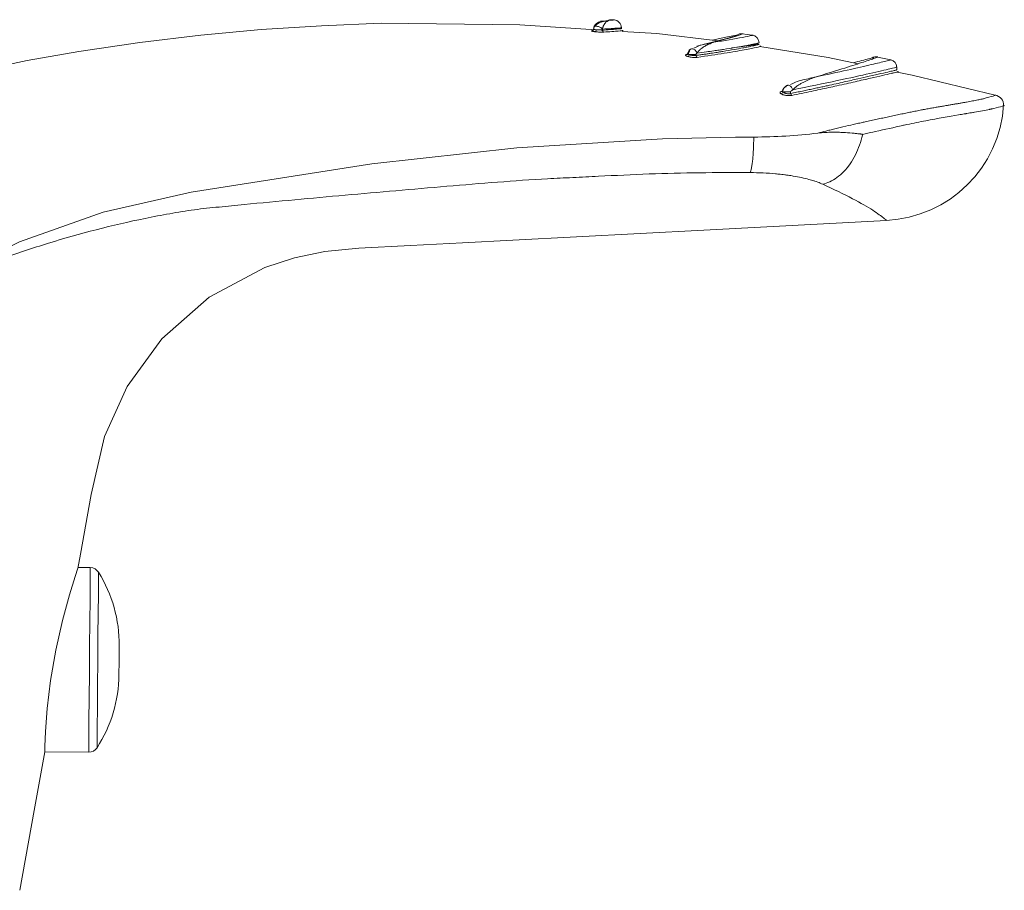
# Model space of a CAD drawing. Header units: millimetres. Extents: x 273.033 to 273.3, y 46.176 to 46.431.
# Tile 3 of 4: x 273.122 to 273.172, y 46.386 to 46.431. Entities that reach past the tile are written whole.
import ezdxf

# ---------------------------------------------------------------- set-up
doc = ezdxf.new("R2010")
doc.units = ezdxf.units.MM
doc.layers.add('SANINDUSA', color=3, linetype='Continuous')

msp = doc.modelspace()

# ---------------------------------------------------------------- linework, layer by layer
at = {"layer": 'SANINDUSA', "linetype": 'Continuous', "lineweight": 15}
for p, q in [((273.1516538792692, 46.4305245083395), (273.1515980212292, 46.43051700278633)), ((273.1593429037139, 46.42985948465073), (273.1588299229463, 46.42992869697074)), ((273.1564803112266, 46.42882302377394), (273.1564798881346, 46.42887150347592)), ((273.1664026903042, 46.42860351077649), (273.1657168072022, 46.42874142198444)), ((273.1666981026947, 46.42809556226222), (273.1666958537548, 46.42835325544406)), ((273.1612953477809, 46.42688236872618), (273.1612945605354, 46.42697257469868)), ((273.1256266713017, 46.40273904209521), (273.1249855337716, 46.40274463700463)), ((273.1233103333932, 46.39335889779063), (273.1255446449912, 46.39333939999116))]:
    msp.add_line(p, q, dxfattribs=at)
at = {"layer": 'SANINDUSA', "linetype": 'Continuous', "lineweight": 15, "flags": 128}
for points in [[(273.1513883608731, 46.43013201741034), (273.1474979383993, 46.43038094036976), (273.140432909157, 46.43046110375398), (273.1373960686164, 46.43033435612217), (273.1343367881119, 46.43013911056), (273.1312569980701, 46.4298561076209), (273.1281557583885, 46.42948185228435), (273.1250394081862, 46.42901922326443), (273.1224176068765, 46.4285606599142), (273.1178848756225, 46.4276003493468)], [(273.1518759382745, 46.43055768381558), (273.1518189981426, 46.43057567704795), (273.1516098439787, 46.43056228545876)], [(273.157583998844, 46.4295711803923), (273.1544733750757, 46.42993462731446), (273.1527095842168, 46.43004748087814)], [(273.1585218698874, 46.42983083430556), (273.1579780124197, 46.4296709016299), (273.1565212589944, 46.42930221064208)], [(273.1585463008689, 46.42985777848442), (273.1579995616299, 46.42975704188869), (273.1572991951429, 46.429604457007)], [(273.1647306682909, 46.4283999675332), (273.1631995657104, 46.42872406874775), (273.1597329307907, 46.42928173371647)], [(273.1717108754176, 46.42680060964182), (273.1674781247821, 46.4278183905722), (273.1667239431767, 46.42797803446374)], [(273.1186491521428, 46.41761284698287), (273.1186492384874, 46.41761289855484), (273.1220240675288, 46.41933082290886), (273.1262837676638, 46.42085073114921), (273.1307628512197, 46.42185431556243), (273.1399581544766, 46.42330337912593), (273.1473438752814, 46.42411959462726), (273.1547756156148, 46.42457368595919), (273.1584883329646, 46.4246594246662), (273.1594166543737, 46.42466611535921)], [(273.1249939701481, 46.40269504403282), (273.1251267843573, 46.40343154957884), (273.1256724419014, 46.40645736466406), (273.1263520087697, 46.40941620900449), (273.1275001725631, 46.411972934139), (273.1292616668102, 46.41439135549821), (273.13167303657, 46.41650752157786), (273.1345144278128, 46.41802646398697), (273.1360215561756, 46.41852379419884), (273.1375637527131, 46.41884521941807), (273.1392992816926, 46.41900234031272), (273.1419363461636, 46.41914204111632), (273.1445854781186, 46.41927809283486), (273.1471439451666, 46.41941236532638), (273.1568722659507, 46.41993402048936), (273.1661711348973, 46.42042681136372)], [(273.1233103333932, 46.39335889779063), (273.1233137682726, 46.39362366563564), (273.123339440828, 46.39438796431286), (273.1234226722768, 46.39556197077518), (273.1235959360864, 46.39700003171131), (273.1238668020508, 46.3985402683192), (273.1242120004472, 46.40004170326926), (273.1245736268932, 46.40135430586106), (273.1248608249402, 46.40229244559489), (273.1249959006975, 46.4027195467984), (273.1249871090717, 46.40269628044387)], [(273.1255446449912, 46.39333939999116), (273.1255464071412, 46.39352977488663), (273.1255513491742, 46.394085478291), (273.1255590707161, 46.39496149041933), (273.1255689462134, 46.39608684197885), (273.1255801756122, 46.39737036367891), (273.1255918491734, 46.39870807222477), (273.1256030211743, 46.39999159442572), (273.125612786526, 46.40111694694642), (273.1256203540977, 46.40199296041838), (273.1256251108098, 46.40254866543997), (273.1256266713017, 46.40273904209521)], [(273.1259687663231, 46.39356771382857), (273.1259691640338, 46.39360806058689), (273.1259722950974, 46.39395618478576), (273.1259782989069, 46.39463479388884), (273.1259866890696, 46.39558891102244), (273.1259967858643, 46.39674123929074), (273.1260077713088, 46.39799842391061), (273.1260187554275, 46.39925861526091), (273.1260288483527, 46.40041972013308), (273.1260372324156, 46.40138767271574), (273.1260432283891, 46.40208405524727), (273.1260463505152, 46.40245245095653), (273.1260467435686, 46.40250336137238)], [(273.1270862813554, 46.39729130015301), (273.1270867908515, 46.39734723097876), (273.1270881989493, 46.3975065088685), (273.1270902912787, 46.39774488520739), (273.1270927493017, 46.39802606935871), (273.1270951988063, 46.39830725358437), (273.1270972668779, 46.39854563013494), (273.1270986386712, 46.3987049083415), (273.1270991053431, 46.39876083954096)], [(273.1220388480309, 46.38630825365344), (273.1227635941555, 46.39037343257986), (273.123309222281, 46.39336065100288)]]:
    msp.add_lwpolyline(points, dxfattribs=at)
at = {"layer": 'SANINDUSA', "linetype": 'Continuous', "lineweight": 15}
for centre, radius, start, end in [((273.1521541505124, 46.43024540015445), 0.0003990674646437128, 85.56431888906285, 130.6829766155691), ((273.1522731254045, 46.4302295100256), 0.0004058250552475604, 1.065230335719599, 86.10938598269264), ((273.1587927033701, 46.42953499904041), 0.0003973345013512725, 82.28153993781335, 127.7606746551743), ((273.1592827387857, 46.42946115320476), 0.0004031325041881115, 0.6845258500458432, 82.22171650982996), ((273.1563873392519, 46.42886086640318), 0.0003401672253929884, 124.1140708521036, 178.6162098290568), ((273.1656520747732, 46.42838129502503), 0.000378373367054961, 78.1637818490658, 124.9086734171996), ((273.1663134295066, 46.42823089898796), 0.0003834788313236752, 0.6523710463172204, 77.29114269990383), ((273.1612508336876, 46.42694719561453), 0.0003713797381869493, 105.592673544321, 176.5174546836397), ((273.1716375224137, 46.42630156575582), 0.0005043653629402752, 355.789691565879, 82.49638593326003), ((273.1658833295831, 46.4266920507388), 0.006271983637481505, 272.6358006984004, 356.599250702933), ((273.1592820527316, 46.45363905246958), 0.02897324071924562, 270.266176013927, 276.7532154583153), ((273.1634954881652, 46.41789498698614), 0.007018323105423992, 90.47416314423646, 96.59765981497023), ((273.1256223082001, 46.40223906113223), 0.0005000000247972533, 31.91094843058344, 89.50001903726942), ((273.1201342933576, 46.39882161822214), 0.006965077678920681, 359.4995433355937, 31.91094843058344), ((273.12012146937, 46.39735207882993), 0.006965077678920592, 327.0890898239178, 359.4995433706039), ((273.1255490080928, 46.39383938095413), 0.0005000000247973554, 269.5000190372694, 327.0890898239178)]:
    msp.add_arc(centre, radius, start, end, dxfattribs=at)
for points, knots in [([(273.1512684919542, 46.43022196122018), (273.1512686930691, 46.43022368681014), (273.1512689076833, 46.43022539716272), (273.1512691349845, 46.43022709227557), (273.151271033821, 46.43024125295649), (273.1512738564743, 46.43025454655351), (273.1512771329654, 46.43026663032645)], [0.4401471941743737, 0.4401471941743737, 0.4401471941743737, 0.4401471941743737, 0.4999999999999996, 0.4999999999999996, 0.4999999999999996, 1, 1, 1, 1]), ([(273.1512684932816, 46.43017424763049), (273.1512695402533, 46.43018189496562), (273.151271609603, 46.43019700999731), (273.1512753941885, 46.43021166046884), (273.1512772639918, 46.4302188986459)], [0, 0, 0, 0, 0.5059423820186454, 1, 1, 1, 1]), ([(273.1517093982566, 46.43016836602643), (273.1516815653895, 46.4302024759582), (273.1516369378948, 46.43023642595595), (273.1515342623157, 46.43028866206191), (273.1514766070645, 46.43030674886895), (273.1513747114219, 46.43031867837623), (273.1513308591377, 46.43031247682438), (273.1512771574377, 46.43027853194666), (273.1512676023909, 46.43025089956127), (273.151277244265, 46.43021890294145)], [0, 0, 0, 0, 0.25, 0.25, 0.5, 0.5, 0.75, 0.75, 1, 1, 1, 1]), ([(273.1516193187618, 46.43054788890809), (273.1515514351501, 46.43052513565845), (273.1514536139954, 46.43049234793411), (273.1513403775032, 46.43038761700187), (273.1512952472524, 46.43031922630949), (273.1512829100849, 46.43028336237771), (273.1512771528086, 46.43026662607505)], [0, 0, 0, 0, 0.5653969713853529, 0.8147442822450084, 0.913548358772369, 1, 1, 1, 1]), ([(273.1512772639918, 46.4302188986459), (273.1512832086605, 46.4302358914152), (273.1512959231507, 46.43027223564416), (273.1513416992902, 46.43034180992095), (273.1514769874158, 46.43046664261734), (273.151669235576, 46.43054627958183), (273.1517807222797, 46.43056052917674), (273.151822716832, 46.430565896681)], [0, 0, 0, 0, 0.0533989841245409, 0.1142100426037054, 0.2664055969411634, 0.7236713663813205, 1, 1, 1, 1]), ([(273.1517093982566, 46.43016836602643), (273.1517106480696, 46.43017619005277), (273.151711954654, 46.43018325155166), (273.1517132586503, 46.43018971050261), (273.1517145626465, 46.43019616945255), (273.1517158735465, 46.43020207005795), (273.1517171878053, 46.4302076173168), (273.151719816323, 46.4302187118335), (273.1517224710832, 46.43022845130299), (273.1517250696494, 46.43023726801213), (273.1517276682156, 46.43024608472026), (273.1517302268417, 46.43025401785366), (273.1517327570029, 46.43026141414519), (273.1517352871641, 46.43026881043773), (273.1517377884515, 46.43027565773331), (273.1517402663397, 46.43028212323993), (273.1517452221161, 46.43029505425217), (273.1517500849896, 46.43030647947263), (273.151754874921, 46.43031701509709), (273.1517596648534, 46.43032755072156), (273.151764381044, 46.43033717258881), (273.1517690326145, 46.43034616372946), (273.1517783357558, 46.43036414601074), (273.1517873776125, 46.43037962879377), (273.1517961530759, 46.43039357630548), (273.1518049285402, 46.4304075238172), (273.1518134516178, 46.43041992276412), (273.1518217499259, 46.43043125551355), (273.1518383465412, 46.43045392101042), (273.1518540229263, 46.43047234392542), (273.1518688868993, 46.43048823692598), (273.1518837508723, 46.43050412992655), (273.1518978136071, 46.43051743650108), (273.1519111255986, 46.43052893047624), (273.1519377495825, 46.43055191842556), (273.1519613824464, 46.43056775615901), (273.1519824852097, 46.43057953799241), (273.1519930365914, 46.4305854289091), (273.1520029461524, 46.43059026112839), (273.1520122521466, 46.43059426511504), (273.1520215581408, 46.4305982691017), (273.1520300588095, 46.43060146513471), (273.1520384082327, 46.43060397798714)], [0, 0, 0, 0, 0.007812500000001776, 0.007812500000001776, 0.007812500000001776, 0.01562500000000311, 0.01562500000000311, 0.01562500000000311, 0.03125000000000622, 0.03125000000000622, 0.03125000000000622, 0.04687500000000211, 0.04687500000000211, 0.04687500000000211, 0.062500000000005, 0.062500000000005, 0.062500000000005, 0.09375000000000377, 0.09375000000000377, 0.09375000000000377, 0.1250000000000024, 0.1250000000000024, 0.1250000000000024, 0.1875, 0.1875, 0.1875, 0.2500000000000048, 0.2500000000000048, 0.2500000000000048, 0.3750000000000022, 0.3750000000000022, 0.3750000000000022, 0.5000000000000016, 0.5000000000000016, 0.5000000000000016, 0.750000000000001, 0.750000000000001, 0.750000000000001, 0.8750000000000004, 0.8750000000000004, 0.8750000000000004, 1, 1, 1, 1]), ([(273.1526788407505, 46.43023705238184), (273.1526463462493, 46.43023068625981), (273.152571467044, 46.43021601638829), (273.1520209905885, 46.43018558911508), (273.1517093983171, 46.43016836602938)], [0, 0, 0, 0, 0.4339589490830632, 1, 1, 1, 1]), ([(273.1520384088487, 46.43060397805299), (273.1521328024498, 46.4306241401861), (273.1522363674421, 46.43064626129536), (273.1521772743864, 46.43064153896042), (273.1521720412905, 46.43064112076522)], [0, 0, 0, 0, 0.9114431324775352, 0.9999999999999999, 0.9999999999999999, 0.9999999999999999, 0.9999999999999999]), ([(273.1520384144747, 46.43060397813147), (273.1522073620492, 46.43061758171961), (273.1524037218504, 46.4306333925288), (273.152283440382, 46.43063228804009), (273.1522666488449, 46.43063213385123)], [0, 0, 0, 0, 0.8603979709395, 1, 1, 1, 1]), ([(273.1513406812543, 46.43003227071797), (273.1513280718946, 46.43003377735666), (273.1513029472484, 46.43003677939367), (273.1512687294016, 46.43004158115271), (273.1512327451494, 46.43004730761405), (273.1511977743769, 46.43005398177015), (273.1511597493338, 46.43006369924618), (273.1511351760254, 46.43007529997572), (273.1511573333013, 46.43008125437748), (273.1511684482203, 46.43008424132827)], [0, 0, 0, 0, 0.08377138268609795, 0.1669177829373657, 0.2506961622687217, 0.3757340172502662, 0.5009596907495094, 0.7496627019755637, 1, 1, 1, 1]), ([(273.1512638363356, 46.43015799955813), (273.1512619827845, 46.43014938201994), (273.1512570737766, 46.43012655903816), (273.1512328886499, 46.43010107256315), (273.1512009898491, 46.43008469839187), (273.1511792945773, 46.43008439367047), (273.1511684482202, 46.43008424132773)], [0, 0, 0, 0, 0.1905659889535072, 0.5047014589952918, 0.7523799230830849, 1, 1, 1, 1]), ([(273.1512684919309, 46.43017424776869), (273.1512641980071, 46.43017306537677), (273.1512536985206, 46.43017017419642), (273.1512499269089, 46.43016379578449), (273.1512654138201, 46.43015456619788), (273.1513092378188, 46.43014425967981), (273.1513608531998, 46.43013699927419), (273.1513912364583, 46.43013272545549)], [0, 0, 0, 0, 0.1161104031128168, 0.2839127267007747, 0.5019383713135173, 0.7068173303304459, 0.9999999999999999, 0.9999999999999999, 0.9999999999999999, 0.9999999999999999]), ([(273.1513406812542, 46.43003227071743), (273.1513519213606, 46.43003378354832), (273.1513637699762, 46.43004531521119), (273.1513730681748, 46.43006379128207), (273.1513823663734, 46.43008226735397), (273.1513890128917, 46.43010748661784), (273.1513912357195, 46.43013272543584)], [0, 0, 0, 0, 0.5, 0.5, 0.5, 1, 1, 1, 1]), ([(273.151775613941, 46.43001233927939), (273.1517626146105, 46.43001173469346), (273.1517370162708, 46.43001054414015), (273.1516892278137, 46.43001025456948), (273.1516356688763, 46.43001119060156), (273.1515587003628, 46.43001410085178), (273.151454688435, 46.43002028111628), (273.1513787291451, 46.43002826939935), (273.1513406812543, 46.43003227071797)], [0, 0, 0, 0, 0.1271477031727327, 0.2503798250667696, 0.373760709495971, 0.5013543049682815, 0.7502291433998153, 0.9999999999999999, 0.9999999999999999, 0.9999999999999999, 0.9999999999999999]), ([(273.1513912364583, 46.43013272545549), (273.1514068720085, 46.43013269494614), (273.1514366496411, 46.43013263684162), (273.1514823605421, 46.43013132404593), (273.1515234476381, 46.4301294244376), (273.1515655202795, 46.43012687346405), (273.1516052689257, 46.43012356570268), (273.1516464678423, 46.43011978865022), (273.1516782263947, 46.43011444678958), (273.1516957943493, 46.43011225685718), (273.1517023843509, 46.43011143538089)], [0, 0, 0, 0, 0.1455836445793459, 0.2772615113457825, 0.395064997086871, 0.4989649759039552, 0.6445210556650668, 0.7570041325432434, 0.9088486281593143, 1, 1, 1, 1]), ([(273.1517021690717, 46.43013610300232), (273.1517021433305, 46.4301390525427), (273.1517023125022, 46.4301419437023), (273.1517026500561, 46.43014478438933), (273.1517029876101, 46.43014762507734), (273.1517034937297, 46.43015041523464), (273.1517041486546, 46.43015316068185), (273.1517054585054, 46.43015865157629), (273.1517072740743, 46.43016365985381), (273.1517093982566, 46.43016836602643)], [0, 0, 0, 0, 0.2500000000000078, 0.2500000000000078, 0.2500000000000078, 0.5000000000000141, 0.5000000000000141, 0.5000000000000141, 1, 1, 1, 1]), ([(273.1526784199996, 46.43019114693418), (273.1526351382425, 46.43019254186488), (273.1525482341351, 46.43019534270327), (273.1519850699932, 46.43017398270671), (273.1517023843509, 46.43016326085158)], [0, 0, 0, 0, 0.4980404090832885, 0.9999999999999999, 0.9999999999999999, 0.9999999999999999, 0.9999999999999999]), ([(273.1517023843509, 46.43011143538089), (273.1519657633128, 46.43012882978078), (273.1524925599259, 46.43016362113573), (273.1527621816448, 46.43019177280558), (273.1526787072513, 46.43019114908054), (273.1526784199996, 46.43019114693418)], [0, 0, 0, 0, 0.4991014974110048, 0.9982763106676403, 1, 1, 1, 1]), ([(273.1517023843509, 46.43011143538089), (273.1517029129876, 46.43008721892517), (273.151710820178, 46.43006312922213), (273.1517241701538, 46.43004506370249), (273.1517375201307, 46.43002699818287), (273.1517561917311, 46.4300151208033), (273.151775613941, 46.43001233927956)], [0, 0, 0, 0, 0.5, 0.5, 0.5, 1, 1, 1, 1]), ([(273.152769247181, 46.430092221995), (273.1527243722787, 46.43008423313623), (273.1526343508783, 46.43006820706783), (273.1520624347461, 46.43003099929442), (273.151775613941, 46.43001233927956)], [0, 0, 0, 0, 0.4984914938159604, 1, 1, 1, 1]), ([(273.1527124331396, 46.43009203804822), (273.1527509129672, 46.43009331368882), (273.1527903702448, 46.43009462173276), (273.1527697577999, 46.43009228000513), (273.152769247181, 46.430092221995)], [0, 0, 0, 0, 0.9752276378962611, 1, 1, 1, 1]), ([(273.1573840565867, 46.42949254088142), (273.1577830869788, 46.42960160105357), (273.1585834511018, 46.42982035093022), (273.1589723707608, 46.42995124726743), (273.158826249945, 46.42992239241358), (273.1588132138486, 46.42991981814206)], [0, 0, 0, 0, 0.4752194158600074, 0.9531819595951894, 0.9999999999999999, 0.9999999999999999, 0.9999999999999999, 0.9999999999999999]), ([(273.1593016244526, 46.42985404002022), (273.1593158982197, 46.42985568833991), (273.1595080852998, 46.42987788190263), (273.1589805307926, 46.42975954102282), (273.1579161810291, 46.42958153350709), (273.1573840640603, 46.4294925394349)], [0, 0, 0, 0, 0.03857131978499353, 0.5193379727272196, 1, 1, 1, 1]), ([(273.1563668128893, 46.42919426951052), (273.1565130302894, 46.42926695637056), (273.1566954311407, 46.42935763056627), (273.1568546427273, 46.42938607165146), (273.1568862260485, 46.42939171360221)], [0, 0, 0, 0, 0.8016267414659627, 1, 1, 1, 1]), ([(273.1564803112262, 46.42882302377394), (273.1565624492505, 46.42883454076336), (273.156721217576, 46.42885680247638), (273.1569415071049, 46.42888883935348), (273.1571397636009, 46.42891840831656), (273.1573167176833, 46.42894549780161), (273.1574738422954, 46.42897011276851), (273.1576123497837, 46.42899225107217), (273.1577334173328, 46.42901192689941), (273.158018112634, 46.42905864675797), (273.1584176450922, 46.42912679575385), (273.1588143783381, 46.42919939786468), (273.1590875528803, 46.42925160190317), (273.1592779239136, 46.42928950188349), (273.1594305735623, 46.42932149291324), (273.1595469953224, 46.42934760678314), (273.1596277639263, 46.42936768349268), (273.1596772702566, 46.42938227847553), (273.1596834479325, 46.42938703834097), (273.1596865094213, 46.42938939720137)], [0, 0, 0, 0, 0.04080108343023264, 0.07886627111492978, 0.1141955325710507, 0.1467888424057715, 0.1766461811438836, 0.2037675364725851, 0.2281529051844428, 0.2498022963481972, 0.3803777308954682, 0.5000088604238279, 0.5751172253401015, 0.6489910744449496, 0.7216346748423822, 0.793052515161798, 0.8632493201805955, 0.9322300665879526, 1, 1, 1, 1]), ([(273.1573840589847, 46.42949254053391), (273.1573527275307, 46.42948236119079), (273.1572900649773, 46.42946200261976), (273.1571888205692, 46.42942286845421), (273.1570866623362, 46.42937776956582), (273.1569856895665, 46.42932734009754), (273.1568936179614, 46.42927509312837), (273.1568091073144, 46.42922076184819), (273.1567335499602, 46.42916539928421), (273.1566676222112, 46.42911010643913), (273.1566121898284, 46.42905488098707), (273.1565669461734, 46.42900246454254), (273.1565425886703, 46.42896150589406), (273.1565318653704, 46.42894347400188)], [0, 0, 0, 0, 0.1250144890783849, 0.2500275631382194, 0.384247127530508, 0.500054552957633, 0.6060212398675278, 0.7003292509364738, 0.7829631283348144, 0.853968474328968, 0.9135005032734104, 0.9619189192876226, 0.9999999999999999, 0.9999999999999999, 0.9999999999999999, 0.9999999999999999]), ([(273.1596858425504, 46.42946595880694), (273.1596848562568, 46.42946476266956), (273.1596828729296, 46.4294623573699), (273.1596667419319, 46.4294564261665), (273.1596406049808, 46.4294487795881), (273.1596031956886, 46.42943924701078), (273.1595544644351, 46.42942787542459), (273.1594940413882, 46.42941465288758), (273.1594216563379, 46.42939958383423), (273.1593370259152, 46.42938266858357), (273.1592398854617, 46.42936390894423), (273.1591299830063, 46.42934330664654), (273.1590070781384, 46.42932086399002), (273.1587934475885, 46.42928275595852), (273.1584401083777, 46.42922204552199), (273.1580150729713, 46.42915439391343), (273.15764512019, 46.42909790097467), (273.1573597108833, 46.42905570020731), (273.1569878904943, 46.42900318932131), (273.1566922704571, 46.42896447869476), (273.1565318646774, 46.42894347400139)], [0, 0, 0, 0, 0.03927130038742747, 0.07897023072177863, 0.119097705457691, 0.1596546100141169, 0.2006418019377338, 0.2420601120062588, 0.2839103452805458, 0.3261932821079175, 0.3689096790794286, 0.4120602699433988, 0.4556457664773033, 0.4996668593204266, 0.6193283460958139, 0.7504210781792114, 0.7935845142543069, 0.8495696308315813, 0.9183752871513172, 1, 1, 1, 1]), ([(273.1597719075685, 46.42929131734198), (273.1597308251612, 46.42927713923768), (273.1596488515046, 46.42924884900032), (273.158989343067, 46.42911709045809), (273.157990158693, 46.42893779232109), (273.1570253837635, 46.4287965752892), (273.1565433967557, 46.42872602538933)], [0, 0, 0, 0, 0.2504977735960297, 0.4998299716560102, 0.7501225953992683, 1, 1, 1, 1]), ([(273.1596865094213, 46.42938939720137), (273.1596473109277, 46.42938836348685), (273.1595665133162, 46.42938623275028), (273.1590255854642, 46.42930826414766), (273.1584896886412, 46.42923207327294), (273.1582923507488, 46.42920401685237)], [0, 0, 0, 0, 0.3731599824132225, 0.7691733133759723, 1, 1, 1, 1]), ([(273.1597339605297, 46.42928814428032), (273.1597593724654, 46.42929146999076), (273.1597848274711, 46.42929480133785), (273.1597719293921, 46.42929132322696), (273.1597719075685, 46.42929131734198)], [0, 0, 0, 0, 0.9983079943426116, 1, 1, 1, 1]), ([(273.1560580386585, 46.42877004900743), (273.1560426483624, 46.42877492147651), (273.1560123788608, 46.42878450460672), (273.1559783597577, 46.42879975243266), (273.1559548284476, 46.42881507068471), (273.1559389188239, 46.42883465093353), (273.1559442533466, 46.42885785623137), (273.1559844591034, 46.42886999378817), (273.1560050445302, 46.42887620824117)], [0, 0, 0, 0, 0.1273046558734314, 0.2503817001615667, 0.3735732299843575, 0.5012237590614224, 0.7446255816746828, 1, 1, 1, 1]), ([(273.1560659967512, 46.42889178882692), (273.1560642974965, 46.42888977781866), (273.1560560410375, 46.42888000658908), (273.1560338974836, 46.42887352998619), (273.1560146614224, 46.42887531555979), (273.1560050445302, 46.42887620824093)], [0, 0, 0, 0, 0.11472062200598, 0.5574126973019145, 1, 1, 1, 1]), ([(273.1560988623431, 46.42895367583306), (273.156091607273, 46.4289509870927), (273.1560749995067, 46.42894483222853), (273.1560529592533, 46.42893075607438), (273.1560465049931, 46.42891312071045), (273.1560699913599, 46.42889360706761), (273.1561031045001, 46.42887698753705), (273.1561249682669, 46.42887071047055), (273.1561333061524, 46.42886831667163)], [0, 0, 0, 0, 0.1136490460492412, 0.2601569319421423, 0.507400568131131, 0.7531735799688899, 0.9058711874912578, 1, 1, 1, 1]), ([(273.1561333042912, 46.42886831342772), (273.1561293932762, 46.42884424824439), (273.1561192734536, 46.42882018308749), (273.1561055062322, 46.42880220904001), (273.1560917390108, 46.42878423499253), (273.1560744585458, 46.42877252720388), (273.1560580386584, 46.42877004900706)], [0, 0, 0, 0, 0.5, 0.5, 0.5, 1, 1, 1, 1]), ([(273.156543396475, 46.42872602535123), (273.1565327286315, 46.4287247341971), (273.1565114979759, 46.42872216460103), (273.1564746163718, 46.42872003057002), (273.1564088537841, 46.42871871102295), (273.1563042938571, 46.4287235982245), (273.1561918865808, 46.4287389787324), (273.1561105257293, 46.42875551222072), (273.1560755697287, 46.42876519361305), (273.1560580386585, 46.42877004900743)], [0, 0, 0, 0, 0.08408487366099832, 0.1673418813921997, 0.251274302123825, 0.5003467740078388, 0.7495748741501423, 0.8744072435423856, 1, 1, 1, 1]), ([(273.1560988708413, 46.42895367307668), (273.156105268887, 46.42896994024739), (273.1561182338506, 46.42900290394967), (273.1561380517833, 46.42903068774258), (273.1561480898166, 46.42904476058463)], [0, 0, 0, 0, 0.4934873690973, 1, 1, 1, 1]), ([(273.1564798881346, 46.42887150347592), (273.1564363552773, 46.42887071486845), (273.1563742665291, 46.42886991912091), (273.1562465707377, 46.42886874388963), (273.1561816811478, 46.42886837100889), (273.1561333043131, 46.42886831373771)], [0, 0, 0, 0, 0.5, 0.5, 1, 1, 1, 1]), ([(273.1561333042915, 46.42886831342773), (273.1561472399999, 46.42886297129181), (273.1561741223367, 46.42885266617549), (273.156220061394, 46.42884001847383), (273.156265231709, 46.42883014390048), (273.156326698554, 46.42882026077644), (273.156406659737, 46.42881432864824), (273.1564557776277, 46.4288201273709), (273.1564803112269, 46.42882302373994)], [0, 0, 0, 0, 0.1408276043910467, 0.2716600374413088, 0.3926806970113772, 0.5041229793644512, 0.7523173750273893, 1, 1, 1, 1]), ([(273.1565318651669, 46.42894347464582), (273.1565144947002, 46.42899272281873), (273.1564830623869, 46.4290418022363), (273.1564051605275, 46.42911918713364), (273.1563589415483, 46.42914724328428), (273.1562712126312, 46.42917040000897), (273.1562299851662, 46.42916542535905), (273.1561699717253, 46.42912444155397), (273.1561513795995, 46.42908856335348), (273.1561480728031, 46.42904476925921)], [0, 0, 0, 0, 0.25, 0.25, 0.5, 0.5, 0.75, 0.75, 1, 1, 1, 1]), ([(273.1565318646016, 46.42894347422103), (273.156524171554, 46.42893740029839), (273.1565104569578, 46.42892657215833), (273.1564940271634, 46.42890831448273), (273.1564825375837, 46.42889071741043), (273.1564806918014, 46.42887733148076), (273.1564798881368, 46.42887150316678)], [0, 0, 0, 0, 0.3535863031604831, 0.6303475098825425, 0.8390510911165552, 0.9999999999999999, 0.9999999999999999, 0.9999999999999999, 0.9999999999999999]), ([(273.1564803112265, 46.42882302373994), (273.156481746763, 46.42880070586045), (273.1564888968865, 46.4287784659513), (273.1565002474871, 46.42876101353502), (273.1565115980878, 46.42874356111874), (273.156527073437, 46.42873101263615), (273.156543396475, 46.42872602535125)], [0, 0, 0, 0, 0.5, 0.5, 0.5, 1, 1, 1, 1]), ([(273.1625413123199, 46.42771858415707), (273.1630204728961, 46.42786427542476), (273.1639808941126, 46.42815629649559), (273.1649759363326, 46.42847733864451), (273.1655686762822, 46.42867568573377), (273.1658023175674, 46.42876156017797), (273.1657163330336, 46.42874658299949), (273.165706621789, 46.42874489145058)], [0, 0, 0, 0, 0.241167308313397, 0.4833916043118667, 0.7264472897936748, 0.9691044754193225, 0.9999999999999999, 0.9999999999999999, 0.9999999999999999, 0.9999999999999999]), ([(273.1655249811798, 46.42871534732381), (273.1653663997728, 46.42867783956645), (273.1651418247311, 46.42862472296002), (273.1646435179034, 46.42848922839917), (273.16449708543, 46.42844941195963)], [0, 0, 0, 0, 0.7061399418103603, 1, 1, 1, 1]), ([(273.1666962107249, 46.42823514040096), (273.166629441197, 46.42821296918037), (273.1664961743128, 46.4281687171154), (273.1654160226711, 46.42792363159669), (273.1637790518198, 46.42755616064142), (273.1622034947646, 46.42723412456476), (273.1614078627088, 46.42707150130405)], [0, 0, 0, 0, 0.2502882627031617, 0.4995562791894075, 0.7472836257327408, 1, 1, 1, 1]), ([(273.1625413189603, 46.42771858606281), (273.1631172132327, 46.42784247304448), (273.1642729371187, 46.42809109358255), (273.1654794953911, 46.42837396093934), (273.1662005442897, 46.42853988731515), (273.1664865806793, 46.42860984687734), (273.1663840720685, 46.42860093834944), (273.1663738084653, 46.42860004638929)], [0, 0, 0, 0, 0.2423363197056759, 0.4863286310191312, 0.7287576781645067, 0.9728420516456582, 1, 1, 1, 1]), ([(273.1612913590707, 46.42733701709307), (273.1613419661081, 46.42736616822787), (273.1615222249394, 46.42747000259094), (273.1619533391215, 46.42758768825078), (273.1623062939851, 46.42766626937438), (273.1625413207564, 46.4277185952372)], [0, 0, 0, 0, 0.1153698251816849, 0.4109394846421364, 1, 1, 1, 1]), ([(273.1612953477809, 46.42688236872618), (273.1613980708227, 46.42690392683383), (273.1616014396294, 46.42694660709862), (273.1618941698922, 46.42700863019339), (273.162174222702, 46.42706834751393), (273.1624412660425, 46.42712566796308), (273.1626957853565, 46.42718060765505), (273.1629380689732, 46.42723317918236), (273.1633984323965, 46.4273333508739), (273.1640209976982, 46.42747127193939), (273.164723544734, 46.4276313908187), (273.1653634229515, 46.42777974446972), (273.1659246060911, 46.42790781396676), (273.166276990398, 46.42798696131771), (273.1664687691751, 46.42803066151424), (273.1665688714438, 46.42805440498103), (273.1666418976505, 46.42807321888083), (273.1666889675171, 46.42808753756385), (273.1666950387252, 46.42809291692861), (273.1666980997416, 46.42809562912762)], [0, 0, 0, 0, 0.03042751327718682, 0.06023971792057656, 0.0894367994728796, 0.1180189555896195, 0.1459863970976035, 0.1733393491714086, 0.2000780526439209, 0.3062749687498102, 0.4063322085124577, 0.5002652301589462, 0.6238941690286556, 0.7493191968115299, 0.7977422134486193, 0.8470195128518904, 0.8971534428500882, 0.9481462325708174, 0.9999999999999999, 0.9999999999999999, 0.9999999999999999, 0.9999999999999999]), ([(273.1667740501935, 46.42799943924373), (273.1667729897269, 46.42799791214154), (273.1667708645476, 46.4279948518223), (273.1667533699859, 46.42798790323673), (273.1667252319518, 46.4279791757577), (273.1666724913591, 46.4279648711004), (273.1665789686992, 46.42794199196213), (273.1663702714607, 46.42789425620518), (273.1660017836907, 46.42781158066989), (273.1653876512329, 46.42767154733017), (273.164610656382, 46.42749151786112), (273.1638610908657, 46.42732375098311), (273.1632394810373, 46.42718831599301), (273.1628031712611, 46.42709408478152), (273.1623440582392, 46.42699582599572), (273.1618636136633, 46.42689375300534), (273.1615253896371, 46.42682306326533), (273.1613558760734, 46.42678763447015)], [0, 0, 0, 0, 0.03113442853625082, 0.06239352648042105, 0.09379586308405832, 0.125359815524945, 0.18807080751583, 0.250697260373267, 0.3757167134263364, 0.4997229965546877, 0.6251402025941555, 0.7501415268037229, 0.8000362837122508, 0.8498696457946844, 0.8997411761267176, 0.9497515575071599, 1, 1, 1, 1]), ([(273.1614078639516, 46.42707150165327), (273.1614180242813, 46.4270837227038), (273.1614379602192, 46.4271077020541), (273.1614683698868, 46.42713809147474), (273.1614982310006, 46.4271655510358), (273.1615278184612, 46.42719061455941), (273.161572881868, 46.42722607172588), (273.1616329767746, 46.42726982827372), (273.1617070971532, 46.4273204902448), (273.1617803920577, 46.42736690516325), (273.1618785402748, 46.42742278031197), (273.1619983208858, 46.42748713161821), (273.1621383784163, 46.42755579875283), (273.1622768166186, 46.42761610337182), (273.1623884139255, 46.42766174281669), (273.1624653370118, 46.42769099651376), (273.1625034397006, 46.42770500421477), (273.1625224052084, 46.42771185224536), (273.162531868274, 46.42771523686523), (273.1625372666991, 46.42771716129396), (273.1625399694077, 46.42771811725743), (273.1625413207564, 46.4277185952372)], [0, 0, 0, 0, 0.02630686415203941, 0.05161761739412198, 0.07639514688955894, 0.1008401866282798, 0.1250516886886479, 0.1877818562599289, 0.2500366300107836, 0.3126792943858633, 0.3750371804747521, 0.500027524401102, 0.6252414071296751, 0.7500107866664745, 0.8750082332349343, 0.9375060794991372, 0.9687537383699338, 0.9843770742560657, 0.9921885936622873, 0.996094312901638, 1, 1, 1, 1]), ([(273.1611505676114, 46.42730237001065), (273.1611363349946, 46.42729989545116), (273.1611039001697, 46.42729425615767), (273.1610651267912, 46.42725915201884), (273.1610509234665, 46.42722060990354), (273.1610438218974, 46.42720133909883)], [0, 0, 0, 0, 0.2810739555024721, 0.6405416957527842, 1, 1, 1, 1]), ([(273.1614078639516, 46.42707150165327), (273.1613995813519, 46.42709639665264), (273.1613830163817, 46.42714618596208), (273.1613376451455, 46.42721318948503), (273.161282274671, 46.42726640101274), (273.1612217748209, 46.42729796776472), (273.1611755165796, 46.42730980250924), (273.1611543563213, 46.42730349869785), (273.1611505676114, 46.42730237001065)], [0, 0, 0, 0, 0.1916517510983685, 0.383298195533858, 0.5749393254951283, 0.7665751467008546, 0.958205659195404, 1, 1, 1, 1]), ([(273.1608008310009, 46.42687365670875), (273.1607929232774, 46.426879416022), (273.1607772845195, 46.42689080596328), (273.1607634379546, 46.42690797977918), (273.1607574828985, 46.4269247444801), (273.1607604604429, 46.42694558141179), (273.1607835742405, 46.42696976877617), (273.1608231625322, 46.42698348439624), (273.1608438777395, 46.42699066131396)], [0, 0, 0, 0, 0.1262728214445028, 0.2497242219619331, 0.3733400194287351, 0.5001050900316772, 0.7384219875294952, 1, 1, 1, 1]), ([(273.1608984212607, 46.42696956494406), (273.1608947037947, 46.42694544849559), (273.1608821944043, 46.42692134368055), (273.1608642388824, 46.42690369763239), (273.1608462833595, 46.42688605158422), (273.1608230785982, 46.42687505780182), (273.1608008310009, 46.42687365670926)], [0, 0, 0, 0, 0.5, 0.5, 0.5, 1, 1, 1, 1]), ([(273.1613558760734, 46.42678763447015), (273.161342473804, 46.42678520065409), (273.1613158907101, 46.42678037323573), (273.161268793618, 46.42677654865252), (273.1612098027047, 46.42677530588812), (273.161137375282, 46.42677858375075), (273.1610551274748, 46.42678876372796), (273.1609760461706, 46.42680427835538), (273.1609054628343, 46.42682444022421), (273.1608441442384, 46.42684782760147), (273.1608153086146, 46.42686502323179), (273.1608008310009, 46.42687365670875)], [0, 0, 0, 0, 0.08417933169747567, 0.1669677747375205, 0.2506946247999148, 0.3752028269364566, 0.5007644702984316, 0.6247061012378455, 0.750279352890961, 0.8746217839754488, 1, 1, 1, 1]), ([(273.1609348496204, 46.4270632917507), (273.1609276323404, 46.42706039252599), (273.1609121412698, 46.42705416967), (273.1608935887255, 46.42704317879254), (273.1608787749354, 46.4270328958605), (273.160868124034, 46.42701799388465), (273.160866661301, 46.42699772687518), (273.1608866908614, 46.426979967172), (273.1608984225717, 46.42696956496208)], [0, 0, 0, 0, 0.1167076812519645, 0.2504997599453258, 0.3587121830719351, 0.5009375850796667, 0.7076892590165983, 1, 1, 1, 1]), ([(273.1608984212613, 46.42696956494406), (273.1609081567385, 46.4269615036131), (273.1609267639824, 46.42694609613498), (273.1609636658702, 46.42692582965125), (273.1610019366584, 46.42690904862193), (273.1610400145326, 46.426895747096), (273.1611027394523, 46.42687873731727), (273.1612004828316, 46.42686597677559), (273.1612638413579, 46.42687692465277), (273.1612953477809, 46.42688236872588)], [0, 0, 0, 0, 0.1218410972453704, 0.2328727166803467, 0.3331937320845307, 0.422941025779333, 0.5023088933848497, 0.752512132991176, 1, 1, 1, 1]), ([(273.1608984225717, 46.42696956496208), (273.1609125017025, 46.42696947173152), (273.1609308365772, 46.42696943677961), (273.1609523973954, 46.42696946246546), (273.1609761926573, 46.42696949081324), (273.1610039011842, 46.42696959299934), (273.1610335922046, 46.42696976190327), (273.161063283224, 46.4269699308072), (273.1610949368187, 46.42697016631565), (273.1611263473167, 46.42697045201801), (273.1611577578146, 46.4269707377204), (273.1611889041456, 46.42697107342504), (273.1612176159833, 46.42697143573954), (273.161246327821, 46.42697179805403), (273.1612725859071, 46.42697218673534), (273.1612945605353, 46.42697257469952)], [0, 0, 0, 0, 0.1132621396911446, 0.1132621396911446, 0.1132621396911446, 0.2382621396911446, 0.2382621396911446, 0.2382621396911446, 0.3632621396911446, 0.3632621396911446, 0.3632621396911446, 0.4882621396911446, 0.4882621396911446, 0.4882621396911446, 0.6132621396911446, 0.6132621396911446, 0.6132621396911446, 0.6132621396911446]), ([(273.1612945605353, 46.42697257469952), (273.1612945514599, 46.42697361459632), (273.1612946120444, 46.42697463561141), (273.1612947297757, 46.42697564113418), (273.161294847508, 46.42697664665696), (273.1612950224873, 46.42697763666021), (273.1612952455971, 46.42697861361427), (273.1612954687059, 46.42697959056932), (273.1612957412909, 46.42698055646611), (273.1612960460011, 46.42698148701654), (273.1612963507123, 46.42698241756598), (273.1612966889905, 46.42698332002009), (273.1612970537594, 46.42698420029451), (273.1612977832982, 46.42698596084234), (273.1612986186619, 46.42698763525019), (273.1612995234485, 46.42698924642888), (273.1613004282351, 46.42699085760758), (273.1613013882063, 46.42699237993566), (273.1613023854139, 46.4269938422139), (273.1613043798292, 46.42699676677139), (273.1613065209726, 46.42699945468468), (273.1613087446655, 46.42700200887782), (273.1613109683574, 46.42700456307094), (273.1613132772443, 46.42700697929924), (273.1613156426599, 46.42700930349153), (273.1613203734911, 46.42701395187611), (273.1613252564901, 46.42701817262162), (273.1613302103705, 46.42702216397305), (273.1613351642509, 46.42702615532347), (273.1613401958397, 46.42702991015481), (273.1613452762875, 46.4270335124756), (273.1613554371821, 46.42704071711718), (273.1613657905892, 46.42704732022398), (273.161376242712, 46.42705359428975), (273.1613866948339, 46.42705986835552), (273.1613972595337, 46.42706580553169), (273.1614078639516, 46.42707150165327)], [0, 0, 0, 0, 0.01562499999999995, 0.01562499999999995, 0.01562499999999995, 0.03124999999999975, 0.03124999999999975, 0.03124999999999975, 0.04687499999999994, 0.04687499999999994, 0.04687499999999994, 0.06249999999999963, 0.06249999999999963, 0.06249999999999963, 0.09374999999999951, 0.09374999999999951, 0.09374999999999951, 0.1249999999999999, 0.1249999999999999, 0.1249999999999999, 0.1874999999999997, 0.1874999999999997, 0.1874999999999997, 0.2499999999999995, 0.2499999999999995, 0.2499999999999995, 0.3749999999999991, 0.3749999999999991, 0.3749999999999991, 0.4999999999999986, 0.4999999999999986, 0.4999999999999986, 0.7499999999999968, 0.7499999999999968, 0.7499999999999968, 1, 1, 1, 1]), ([(273.1612953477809, 46.42688236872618), (273.1612974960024, 46.42686129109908), (273.1613046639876, 46.42684027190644), (273.1613154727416, 46.42682335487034), (273.1613262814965, 46.42680643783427), (273.1613406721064, 46.42679371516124), (273.1613558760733, 46.42678763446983)], [0, 0, 0, 0, 0.5, 0.5, 0.5, 1, 1, 1, 1]), ([(273.1711145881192, 46.42662194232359), (273.1714938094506, 46.4267204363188), (273.1719112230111, 46.42682884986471), (273.1716711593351, 46.42679317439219), (273.1716491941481, 46.42678991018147)], [0, 0, 0, 0, 0.9085026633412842, 1, 1, 1, 1]), ([(273.1680539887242, 46.42606411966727), (273.1681358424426, 46.42607934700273), (273.1682994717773, 46.42610978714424), (273.1685351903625, 46.42615217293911), (273.1687633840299, 46.42619236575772), (273.1689841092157, 46.42623050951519), (273.1691244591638, 46.42625438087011), (273.1691946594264, 46.42626632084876)], [0, 0, 0, 0, 0.2001541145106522, 0.4001172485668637, 0.6000054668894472, 0.7999306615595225, 1, 1, 1, 1]), ([(273.1691946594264, 46.42626632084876), (273.1692236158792, 46.42627122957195), (273.1692815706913, 46.42628105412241), (273.1693380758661, 46.4262905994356), (273.1693663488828, 46.42629537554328)], [0, 0, 0, 0, 0.4996384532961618, 1, 1, 1, 1]), ([(273.1693663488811, 46.42629537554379), (273.1694312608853, 46.42630633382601), (273.1695612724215, 46.42632828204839), (273.1697463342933, 46.4263596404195), (273.1699243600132, 46.42639012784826), (273.1700945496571, 46.42641975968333), (273.1702570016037, 46.42644868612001), (273.1704116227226, 46.42647698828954), (273.1705581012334, 46.42650470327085), (273.1706971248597, 46.42653191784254), (273.1707824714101, 46.42654949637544), (273.1708252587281, 46.42655830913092)], [0, 0, 0, 0, 0.1094375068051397, 0.2191911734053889, 0.3293080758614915, 0.4398329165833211, 0.5508081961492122, 0.6622744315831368, 0.7742704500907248, 0.8868335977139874, 1, 1, 1, 1]), ([(273.1708252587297, 46.42655830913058), (273.1708634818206, 46.42656635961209), (273.1709401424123, 46.42658250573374), (273.1710090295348, 46.42659791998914), (273.1710435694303, 46.42660564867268)], [0, 0, 0, 0, 0.4986015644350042, 1, 1, 1, 1]), ([(273.1716412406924, 46.42612485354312), (273.1719659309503, 46.4262054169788), (273.172295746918, 46.42628725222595), (273.1721358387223, 46.42626801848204), (273.1721333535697, 46.42626771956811)], [0, 0, 0, 0, 0.9844588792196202, 1, 1, 1, 1]), ([(273.1650884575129, 46.42544108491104), (273.1651914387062, 46.42546345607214), (273.1653969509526, 46.42550810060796), (273.1656970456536, 46.42557352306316), (273.1659908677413, 46.42563762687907), (273.1661811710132, 46.42567901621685), (273.166276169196, 46.42569967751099)], [0, 0, 0, 0, 0.2514990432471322, 0.5018987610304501, 0.7513510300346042, 1, 1, 1, 1]), ([(273.166276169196, 46.42569967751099), (273.1663791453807, 46.4257219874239), (273.1665846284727, 46.42576650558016), (273.166782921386, 46.42580858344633), (273.1668818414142, 46.42582957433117)], [0, 0, 0, 0, 0.5011418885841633, 1, 1, 1, 1]), ([(273.1668818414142, 46.42582957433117), (273.1669747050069, 46.42584906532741), (273.1671600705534, 46.42588797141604), (273.167429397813, 46.42594302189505), (273.1676029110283, 46.42597723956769), (273.1676895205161, 46.42599431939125)], [0, 0, 0, 0, 0.334578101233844, 0.6678532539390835, 1, 1, 1, 1]), ([(273.1676895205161, 46.42599431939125), (273.1677354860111, 46.42600327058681), (273.1678274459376, 46.42602117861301), (273.1679172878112, 46.42603826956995), (273.1679622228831, 46.4260468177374)], [0, 0, 0, 0, 0.4998426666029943, 1, 1, 1, 1]), ([(273.1701678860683, 46.42584975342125), (273.1701808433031, 46.42585190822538), (273.1701937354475, 46.42585405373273), (273.1702065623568, 46.42585619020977), (273.1702162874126, 46.42585781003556), (273.1702259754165, 46.42585942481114), (273.1702356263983, 46.42586103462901)], [0.2790527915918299, 0.2790527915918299, 0.2790527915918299, 0.2790527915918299, 0.2812499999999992, 0.2812499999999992, 0.2812499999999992, 0.282915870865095, 0.282915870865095, 0.282915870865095, 0.282915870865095]), ([(273.1714850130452, 46.42609024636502), (273.1714903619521, 46.42609139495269), (273.1714956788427, 46.42609254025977), (273.1715009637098, 46.42609368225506), (273.1715084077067, 46.42609529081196), (273.1715157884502, 46.42609689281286), (273.171523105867, 46.42609848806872)], [0.37343481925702, 0.37343481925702, 0.37343481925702, 0.37343481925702, 0.3750000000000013, 0.3750000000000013, 0.3750000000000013, 0.3772046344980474, 0.3772046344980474, 0.3772046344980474, 0.3772046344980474]), ([(273.1635399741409, 46.42508486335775), (273.1637271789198, 46.42513001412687), (273.1640885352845, 46.42521716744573), (273.1644431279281, 46.42529759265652), (273.1646140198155, 46.42533635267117)], [0, 0, 0, 0, 0.5180613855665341, 1, 1, 1, 1]), ([(273.162932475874, 46.42226575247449), (273.1630486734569, 46.42229154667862), (273.1631683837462, 46.42233146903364), (273.1632892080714, 46.42238698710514), (273.1634100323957, 46.42244250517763), (273.1635319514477, 46.42251364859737), (273.1636519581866, 46.42260057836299), (273.1637719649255, 46.4226875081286), (273.1638900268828, 46.42279023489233), (273.1640029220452, 46.42290729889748), (273.1641158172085, 46.42302436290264), (273.1642235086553, 46.42315574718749), (273.1643230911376, 46.42329841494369), (273.164422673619, 46.42344108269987), (273.1645141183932, 46.42359499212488), (273.1645953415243, 46.42375597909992), (273.1646765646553, 46.42391696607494), (273.164747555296, 46.42408497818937), (273.1648073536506, 46.42425544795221), (273.1648671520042, 46.42442591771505), (273.1649157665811, 46.42459879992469), (273.164953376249, 46.42476987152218), (273.1649558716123, 46.42478122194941), (273.1649583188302, 46.42479256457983), (273.1649607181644, 46.4248038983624)], [0, 0, 0, 0, 0.1250000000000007, 0.1250000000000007, 0.1250000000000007, 0.2500000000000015, 0.2500000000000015, 0.2500000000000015, 0.3750000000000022, 0.3750000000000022, 0.3750000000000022, 0.5000000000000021, 0.5000000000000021, 0.5000000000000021, 0.6250000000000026, 0.6250000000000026, 0.6250000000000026, 0.7500000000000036, 0.7500000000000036, 0.7500000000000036, 0.8750000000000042, 0.8750000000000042, 0.8750000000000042, 0.8832936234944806, 0.8832936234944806, 0.8832936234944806, 0.8832936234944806]), ([(273.1634373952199, 46.42491309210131), (273.1634788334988, 46.42491328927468), (273.1635939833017, 46.42491383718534), (273.1638111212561, 46.42490943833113), (273.1641419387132, 46.42489356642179), (273.164451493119, 46.42486746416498), (273.1646810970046, 46.42484365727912), (273.1647848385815, 46.42483205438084), (273.1648470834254, 46.42482421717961), (273.1648952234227, 46.42481804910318), (273.1649290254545, 46.42481183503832), (273.1649499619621, 46.42480939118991), (273.164958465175, 46.42480504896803), (273.1649607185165, 46.42480389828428)], [0, 0, 0, 0, 0.07519642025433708, 0.2089578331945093, 0.4009907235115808, 0.7016892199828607, 0.8219874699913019, 0.8760647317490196, 0.9203513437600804, 0.9548627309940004, 0.9796137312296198, 0.9945976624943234, 1, 1, 1, 1]), ([(273.1594166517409, 46.4246661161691), (273.1594165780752, 46.42464655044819), (273.1594164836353, 46.42462693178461), (273.1594163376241, 46.424607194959), (273.1594161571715, 46.42458280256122), (273.1594159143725, 46.42455827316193), (273.1594156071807, 46.42453363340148), (273.1594149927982, 46.4244843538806), (273.15941412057, 46.42443463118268), (273.159412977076, 46.42438470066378), (273.1594106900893, 46.42428483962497), (273.1594073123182, 46.42418413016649), (273.1594027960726, 46.42408473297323), (273.159398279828, 46.42398533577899), (273.1593926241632, 46.4238872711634), (273.1593858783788, 46.42379284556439), (273.1593791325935, 46.42369841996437), (273.1593712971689, 46.42360765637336), (273.1593625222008, 46.4235226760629), (273.1593537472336, 46.42343769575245), (273.1593440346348, 46.42335851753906), (273.159333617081, 46.42328675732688), (273.1593231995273, 46.42321499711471), (273.1593120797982, 46.42315066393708), (273.1593005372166, 46.42309465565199), (273.1592889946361, 46.42303864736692), (273.1592770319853, 46.42299096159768), (273.1592649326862, 46.42295172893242), (273.1592528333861, 46.42291249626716), (273.1592405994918, 46.42288170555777), (273.1592284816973, 46.42285882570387)], [0, 0, 0, 0, 0.02528557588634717, 0.02528557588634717, 0.02528557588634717, 0.05653557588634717, 0.05653557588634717, 0.05653557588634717, 0.1190355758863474, 0.1190355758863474, 0.1190355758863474, 0.2440355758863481, 0.2440355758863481, 0.2440355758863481, 0.3690355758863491, 0.3690355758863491, 0.3690355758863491, 0.4940355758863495, 0.4940355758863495, 0.4940355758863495, 0.6190355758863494, 0.6190355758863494, 0.6190355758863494, 0.7440355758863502, 0.7440355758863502, 0.7440355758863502, 0.8690355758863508, 0.8690355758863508, 0.8690355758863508, 0.9940355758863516, 0.9940355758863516, 0.9940355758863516, 0.9940355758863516]), ([(273.118649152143, 46.41761284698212), (273.1194625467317, 46.41789854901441), (273.1202683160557, 46.41818796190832), (273.1218785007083, 46.41874329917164), (273.1226829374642, 46.41900985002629), (273.1251088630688, 46.41975730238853), (273.1267432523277, 46.42018503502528), (273.1288325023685, 46.42061075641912), (273.129251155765, 46.42069070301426), (273.1298791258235, 46.42080110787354), (273.1300885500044, 46.4208363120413), (273.1305078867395, 46.42090351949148), (273.1307190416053, 46.42093623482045), (273.1311338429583, 46.42099374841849), (273.1313391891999, 46.42101800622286), (273.131758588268, 46.42106313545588), (273.1319711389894, 46.42108429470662), (273.1326104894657, 46.42114721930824), (273.1330397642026, 46.42118891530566), (273.1351812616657, 46.42139722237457), (273.1368927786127, 46.42155510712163), (273.1403301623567, 46.42186073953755), (273.1420545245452, 46.42201335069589), (273.1446405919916, 46.42223287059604), (273.1455031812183, 46.42230505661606), (273.1472179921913, 46.4224375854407), (273.1480714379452, 46.42249741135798), (273.1493460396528, 46.42256817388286), (273.1497675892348, 46.4225873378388), (273.1504193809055, 46.42261648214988), (273.1506394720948, 46.42262671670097), (273.1510763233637, 46.42264778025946), (273.1512941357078, 46.42265858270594), (273.1523802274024, 46.42271279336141), (273.1532396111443, 46.4227566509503), (273.1549417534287, 46.42281872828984), (273.155796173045, 46.42283779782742), (273.1575113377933, 46.42285961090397), (273.1583736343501, 46.42286376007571), (273.1592284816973, 46.42285882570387)], [0, 0, 0, 0, 0.06250000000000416, 0.06250000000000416, 0.1250000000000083, 0.1250000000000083, 0.2500000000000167, 0.2500000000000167, 0.2812500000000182, 0.2812500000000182, 0.296875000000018, 0.296875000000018, 0.3125000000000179, 0.3125000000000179, 0.3281250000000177, 0.3281250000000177, 0.3437500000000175, 0.3437500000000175, 0.3750000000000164, 0.3750000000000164, 0.5000000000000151, 0.5000000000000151, 0.6250000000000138, 0.6250000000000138, 0.6875000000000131, 0.6875000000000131, 0.7500000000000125, 0.7500000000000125, 0.7812500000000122, 0.7812500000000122, 0.7968750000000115, 0.7968750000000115, 0.8125000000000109, 0.8125000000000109, 0.8750000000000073, 0.8750000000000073, 0.9375000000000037, 0.9375000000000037, 1, 1, 1, 1]), ([(273.1606917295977, 46.42278065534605), (273.1607962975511, 46.42276973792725), (273.1608986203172, 46.42275780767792), (273.1609985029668, 46.42274494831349), (273.1610550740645, 46.42273766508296), (273.1611109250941, 46.42273007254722), (273.1611659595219, 46.42272219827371)], [0.5850916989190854, 0.5850916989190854, 0.5850916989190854, 0.5850916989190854, 0.6555543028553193, 0.6555543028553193, 0.6555543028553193, 0.6954626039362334, 0.6954626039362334, 0.6954626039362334, 0.6954626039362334]), ([(273.1661535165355, 46.42044539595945), (273.1661325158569, 46.42046552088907), (273.1660875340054, 46.42050862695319), (273.1655483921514, 46.4209180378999), (273.1645302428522, 46.42151059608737), (273.1634703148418, 46.42201155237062), (273.162932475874, 46.42226575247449)], [0, 0, 0, 0, 0.2225859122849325, 0.4767620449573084, 0.7344935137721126, 1, 1, 1, 1])]:
    msp.add_open_spline(points, degree=3, knots=knots, dxfattribs=at)
for points, degree in [([(273.151822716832, 46.430565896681), (273.1520384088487, 46.43060397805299)], 1), ([(273.1520713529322, 46.43063383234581), (273.1520384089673, 46.43063144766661)], 1), ([(273.1522666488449, 46.43063213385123), (273.1521461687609, 46.43063177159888)], 1), ([(273.1568862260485, 46.42939171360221), (273.1573840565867, 46.42949254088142)], 1), ([(273.1560050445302, 46.42887620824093), (273.1561037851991, 46.42890144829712)], 1), ([(273.1667276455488, 46.42799555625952), (273.1667740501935, 46.42799943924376)], 1), ([(273.1710435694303, 46.42660564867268), (273.1710671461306, 46.42661130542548), (273.1710908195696, 46.42661673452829), (273.1711145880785, 46.42662194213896)], 3), ([(273.1679622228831, 46.4260468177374), (273.1679927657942, 46.42605271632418), (273.1680233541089, 46.4260584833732), (273.1680539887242, 46.42606411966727)], 3), ([(273.1681795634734, 46.42550063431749), (273.1688021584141, 46.42562191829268), (273.1693605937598, 46.4257158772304), (273.1698508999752, 46.42579719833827)], 3), ([(273.1698508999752, 46.42579719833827), (273.1699489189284, 46.42581345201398), (273.170044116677, 46.42582919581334), (273.1701359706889, 46.42584444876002)], 3), ([(273.1701359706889, 46.42584444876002), (273.1701466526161, 46.42584622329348), (273.1701572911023, 46.42584799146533), (273.1701678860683, 46.42584975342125)], 3), ([(273.1702356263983, 46.42586103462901), (273.1702475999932, 46.42586303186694), (273.1702595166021, 46.42586502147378), (273.1702713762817, 46.42586700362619)], 3), ([(273.1702713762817, 46.42586700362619), (273.1703760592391, 46.42588452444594), (273.1704763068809, 46.42590146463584), (273.1705721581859, 46.42591794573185)], 3), ([(273.1705721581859, 46.42591794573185), (273.1706011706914, 46.42592293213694), (273.1706297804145, 46.42592787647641), (273.1706579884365, 46.42593278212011)], 3), ([(273.1706579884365, 46.42593278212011), (273.1709562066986, 46.42598456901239), (273.1712096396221, 46.42603240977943), (273.1714187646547, 46.42607619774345)], 3), ([(273.1714187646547, 46.42607619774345), (273.1714320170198, 46.42607897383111), (273.1714450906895, 46.42608173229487), (273.1714579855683, 46.42608447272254)], 3), ([(273.1714579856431, 46.4260844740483), (273.1714670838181, 46.42608640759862), (273.1714760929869, 46.4260883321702), (273.1714850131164, 46.42609024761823)], 3), ([(273.1715231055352, 46.42609848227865), (273.1715645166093, 46.42610750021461), (273.1716038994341, 46.42611630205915), (273.1716412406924, 46.42612485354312)], 3), ([(273.1646140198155, 46.42533635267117), (273.1647053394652, 46.42535727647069), (273.1647967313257, 46.42537770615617), (273.164888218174, 46.42539764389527)], 3), ([(273.164888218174, 46.42539764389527), (273.1649549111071, 46.42541239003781), (273.1650216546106, 46.42542687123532), (273.1650884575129, 46.42544108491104)], 3), ([(273.1656074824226, 46.42494773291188), (273.1660990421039, 46.42505697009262), (273.1665646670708, 46.42516086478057), (273.1670042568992, 46.42525635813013)], 3), ([(273.1670042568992, 46.42525635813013), (273.1670310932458, 46.42526218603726), (273.1670578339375, 46.42526798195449), (273.167084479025, 46.42527374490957)], 3), ([(273.167084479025, 46.42527374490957), (273.1671306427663, 46.42528373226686), (273.1671765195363, 46.42529362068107), (273.1672221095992, 46.42530340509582)], 3), ([(273.1672221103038, 46.42530340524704), (273.1675566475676, 46.42537536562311), (273.1678757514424, 46.42544135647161), (273.1681795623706, 46.42550063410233)], 3), ([(273.1626891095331, 46.42486683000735), (273.1628242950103, 46.4249032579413), (273.1629593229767, 46.42493870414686), (273.1630942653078, 46.42497315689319)], 3), ([(273.1630942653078, 46.42497315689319), (273.163125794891, 46.42498125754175), (273.1631573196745, 46.42498930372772), (273.1631888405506, 46.42499729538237)], 3), ([(273.1631888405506, 46.42499729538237), (273.1632247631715, 46.42500643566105), (273.1632606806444, 46.42501550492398), (273.1632965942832, 46.42502450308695)], 3), ([(273.1632965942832, 46.42502450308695), (273.1633777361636, 46.42504498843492), (273.1634588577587, 46.42506510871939), (273.1635399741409, 46.42508486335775)], 3), ([(273.1649607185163, 46.42480389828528), (273.1651375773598, 46.42484386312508), (273.1653145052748, 46.42488252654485), (273.1654874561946, 46.42492101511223)], 3), ([(273.1654874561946, 46.42492101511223), (273.1655276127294, 46.42492995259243), (273.1655676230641, 46.4249388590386), (273.1656074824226, 46.42494773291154)], 3), ([(273.1592284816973, 46.42285882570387), (273.1596821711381, 46.42285636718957), (273.1601190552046, 46.42283434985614), (273.1605247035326, 46.42279705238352)], 3), ([(273.1605247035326, 46.42279705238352), (273.1605444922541, 46.42279523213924), (273.1605642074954, 46.42279337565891), (273.1605838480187, 46.42279148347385)], 3), ([(273.1605838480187, 46.42279148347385), (273.1606200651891, 46.4227879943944), (273.1606560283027, 46.42278438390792), (273.1606917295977, 46.42278065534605)], 3), ([(273.1611659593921, 46.42272219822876), (273.1612573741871, 46.42270911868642), (273.1613465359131, 46.42269526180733), (273.1614330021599, 46.42268075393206)], 3), ([(273.1614330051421, 46.42268075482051), (273.1617282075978, 46.42263124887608), (273.1619895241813, 46.42257485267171), (273.1622169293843, 46.42251453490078)], 3), ([(273.1622169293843, 46.42251453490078), (273.1623090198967, 46.42249010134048), (273.1623956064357, 46.42246500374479), (273.1624767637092, 46.4224394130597)], 3), ([(273.1624767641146, 46.42243941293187), (273.1624937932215, 46.42243406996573), (273.1625105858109, 46.42242870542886), (273.1625271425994, 46.42242332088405)], 3), ([(273.1625271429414, 46.42242332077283), (273.1626300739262, 46.42238964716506), (273.1627237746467, 46.42235519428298), (273.1628084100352, 46.4223203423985)], 3), ([(273.1628084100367, 46.42232034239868), (273.1628522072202, 46.4223022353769), (273.1628935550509, 46.4222840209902), (273.162932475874, 46.42226575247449)], 3)]:
    msp.add_open_spline(points, degree=degree, dxfattribs=at)

doc.saveas('drawing.dxf')
